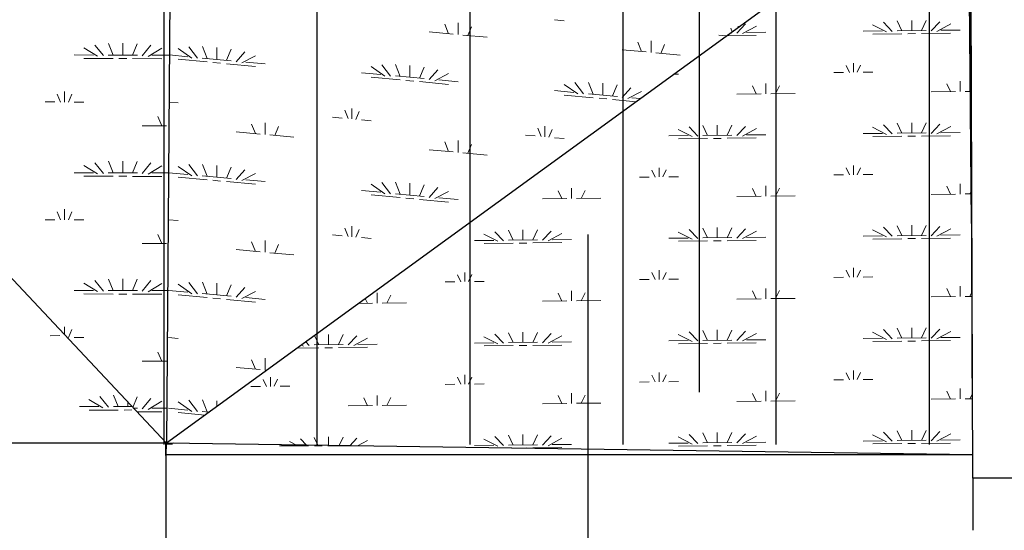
# Model space of a CAD drawing. Extents: x -805 to 3526, y -961 to 1039.
# Tile 120 of 256: x 297.76 to 300.97, y 32.31 to 33.98. Entities that reach past the tile are written whole.
import ezdxf

# ---------------------------------------------------------------- set-up
doc = ezdxf.new("R2010")
doc.units = 0
for name, pattern in [('_Ebene_', [4, 2, -1, 0, -1]), ('AUSGEZOGEN', [2, 1, 1]), ('VERDECKT2', [4.7625, 3.175, -1.5875])]:
    doc.linetypes.add(name, pattern=pattern)
doc.layers.get('0').update_dxf_attribs({"color": 251})
for name, color, linetype, lineweight in [('P-HP-Dorsten 2022 - Ansicht$0$VE22-087 - Bf_Dorsten-Hervest ModellRevit2021_rvt-1-Schnitt 8$0$A-FLOR', 192, 'Continuous', 9), ('P-HP-Dorsten 2022 - Ansicht$0$VE22-087 - Bf_Dorsten-Hervest ModellRevit2021_rvt-1-Schnitt 8$0$A-FLOR-PATT', 8, 'Continuous', 35), ('P-HP-Dorsten 2022 - Ansicht$0$VE22-087 - Bf_Dorsten-Hervest ModellRevit2021_rvt-1-Schnitt 8$0$A-WALL', 113, 'Continuous', 9), ('TTK-B-Bestand', 252, 'Continuous', 35), ('TTK-P-Treppe oben', 12, 'Continuous', 25), ('TTK-P-Treppe unten', 12, 'Continuous', 25)]:
    doc.layers.add(name, color=color, linetype=linetype, lineweight=lineweight)
for name, color, linetype in [('TTK-P-Bahnsteig', 12, 'Continuous'), ('TTK-P-Böschung', 140, 'Continuous'), ('TTK-P-PU', 12, 'Continuous'), ('TTK-P-TEXT', 12, 'AUSGEZOGEN')]:
    doc.layers.add(name, color=color, linetype=linetype)
doc.styles.add('AKG DIN 6776', font='AKG_DIN67.TTF')
doc.dimstyles.new('TTK$6', dxfattribs={"dimtxt": 2.5, "dimasz": 2.5, "dimexe": 3.5, "dimexo": 0.1, "dimgap": 1, "dimtad": 1, "dimzin": 0, "dimtxsty": 'AKG DIN 6776', "dimblk": 'OBLIQUE', "dimcen": -0.09, "dimdle": 3, "dimse1": 1, "dimse2": 1, "dimclrd": 256, "dimclre": 256, "dimclrt": 256, "dimadec": 3, "dimazin": 0, "dimtfac": 1, "dimtofl": 0, "dimtmove": 0, "dimatfit": 3, "dimldrblk": 'OBLIQUE', "dimfxl": 7, "dimfxlon": 1, "dimtolj": 1, "dimtzin": 0, "dimlwd": -1, "dimlwe": -1, "dimarcsym": 0})

# ---------------------------------------------------------------- blocks, each defined once
blk = doc.blocks.new('*D549')
at = {"layer": 'DEFPOINTS', "color": 0}
for p in [(1594.653, 36.7397), (1594.3062, 36.5752), (8.2233, 0)]:
    blk.add_point(p, dxfattribs=at)
at = {"layer": 'TTK-B-Bestand', "insert": (1594.1093, 36.9835), "char_height": 0.25, "attachment_point": 5, "style": 'AKG DIN 6776'}
blk.add_mtext('\\A1;36,588', dxfattribs=at)
blk = doc.blocks.new('_OBLIQUE')
at = {"color": 0, "linetype": 'ByBlock'}
blk.add_line((-0.5, -0.5), (0.5, 0.5), dxfattribs=at)
blk = doc.blocks.new('*D548')
at = {"layer": 'DEFPOINTS', "color": 0}
for p in [(1585.5366, 36.7706), (1585.0459, 36.614), (-0.8681, 0.0309)]:
    blk.add_point(p, dxfattribs=at)
at = {"layer": 'TTK-B-Bestand', "insert": (1585.0178, 37.0144), "char_height": 0.25, "attachment_point": 5, "style": 'AKG DIN 6776'}
blk.add_mtext('\\A1;36,621', dxfattribs=at)
blk = doc.blocks.new('*D547')
at = {"layer": 'DEFPOINTS', "color": 0}
for p in [(1244.5951, 35.6713), (1244.1853, 35.5313), (0, 0)]:
    blk.add_point(p, dxfattribs=at)
at = {"layer": 'TTK-P-Treppe unten', "insert": (1244.1389, 35.9152), "char_height": 0.25, "attachment_point": 5, "style": 'AKG DIN 6776', "bg_fill": 3, "box_fill_scale": 1.1, "bg_fill_color": 256, "bg_fill_true_color": 13158600, "bg_fill_transparency": 0}
blk.add_mtext('\\A1;35,53', dxfattribs=at)
blk = doc.blocks.new('*D546')
at = {"layer": 'DEFPOINTS', "color": 0}
for p in [(1248.9571, 37.4519), (1249.0816, 37.3335), (0, 0)]:
    blk.add_point(p, dxfattribs=at)
at = {"layer": 'TTK-P-Treppe unten', "insert": (1249.4133, 37.6958), "char_height": 0.25, "attachment_point": 5, "style": 'AKG DIN 6776'}
blk.add_mtext('\\A1;37,33', dxfattribs=at)
blk = doc.blocks.new('*D545')
at = {"layer": 'DEFPOINTS', "color": 0}
for p in [(1259.6018, 37.4765), (1259.6991, 37.3874), (0.198, 0.0396)]:
    blk.add_point(p, dxfattribs=at)
at = {"layer": 'TTK-P-Treppe unten', "insert": (1259.1455, 37.7204), "char_height": 0.25, "attachment_point": 5, "style": 'AKG DIN 6776'}
blk.add_mtext('\\A1;37,35', dxfattribs=at)
blk = doc.blocks.new('*D543')
at = {"layer": 'DEFPOINTS', "color": 0}
for p in [(859.6449, 36.5698), (860.128, 36.5698), (-0.7156, 0.0247)]:
    blk.add_point(p, dxfattribs=at)
at = {"layer": 'TTK-P-TEXT', "insert": (860.5843, 36.8136), "char_height": 0.25, "attachment_point": 5, "style": 'AKG DIN 6776'}
blk.add_mtext('\\A1;36,55', dxfattribs=at)
blk = doc.blocks.new('*D541')
at = {"layer": 'DEFPOINTS', "color": 0}
for p in [(868.7985, 36.6417), (869.2816, 36.6417), (8.438, 0.0966)]:
    blk.add_point(p, dxfattribs=at)
at = {"layer": 'TTK-B-Bestand', "insert": (869.7378, 36.8855), "char_height": 0.25, "attachment_point": 5, "style": 'AKG DIN 6776'}
blk.add_mtext('\\A1;36,55', dxfattribs=at)
blk = doc.blocks.new('*D540')
at = {"layer": 'DEFPOINTS', "color": 0}
for p in [(1239.4124, 37.4656), (1239.2481, 37.3256), (-4.9372, 1.7943)]:
    blk.add_point(p, dxfattribs=at)
at = {"layer": 'TTK-P-Treppe unten', "insert": (1238.8681, 37.7095), "char_height": 0.25, "attachment_point": 5, "style": 'AKG DIN 6776', "bg_fill": 3, "box_fill_scale": 1.1, "bg_fill_color": 256, "bg_fill_true_color": 13158600, "bg_fill_transparency": 0}
blk.add_mtext('\\A1;37,329', dxfattribs=at)
blk = doc.blocks.new('*D539')
at = {"layer": 'DEFPOINTS', "color": 0}
for p in [(303.4751, 35.7451), (303.9213, 35.7444), (0, 0)]:
    blk.add_point(p, dxfattribs=at)
at = {"layer": 'TTK-P-Treppe oben', "insert": (304.3775, 35.9883), "char_height": 0.25, "attachment_point": 5, "style": 'AKG DIN 6776'}
blk.add_mtext('\\A1;35,75', dxfattribs=at)
blk = doc.blocks.new('*D538')
at = {"layer": 'DEFPOINTS', "color": 0}
for p in [(1076.6395, 36.011), (1076.7895, 35.997), (0, 0)]:
    blk.add_point(p, dxfattribs=at)
at = {"layer": 'TTK-P-Treppe oben', "insert": (1076.1833, 36.2548), "char_height": 0.25, "attachment_point": 5, "style": 'AKG DIN 6776'}
blk.add_mtext('\\A1;36,00', dxfattribs=at)

msp = doc.modelspace()

# ---------------------------------------------------------------- dimensions: what is measured, and where the dimension line sits
at = {"layer": 'TTK-B-Bestand', "color": 251}
for feature_location, offset, origin, text, picture, middle in [((1585.0459, 36.614), (0.4461, 0.1576), (-0.8681, 0.0309), '36,621', '*D548', (1585.0178, 37.0144)), ((1594.3062, 36.5752), (0.2947, 0.1656), (8.2233, 0), '36,588', '*D549', (1594.1093, 36.9835))]:
    dim = msp.add_ordinate_dim(feature_location=feature_location, offset=offset, dtype=0, origin=origin, text=text, dimstyle='TTK$6', override={"dimscale": 0, "dimdec": 3, "dimtmove": 1, "dimfxlon": 0}, dxfattribs=at)
    dim.commit()
    dim.dimension.update_dxf_attribs({"geometry": picture, "text_midpoint": middle})

# ---------------------------------------------------------------- next in the draw order: dimensions: what is measured, and where the dimension line sits
at = {"layer": 'TTK-P-Treppe unten', "color": 251}
dim = msp.add_ordinate_dim(feature_location=(1244.1853, 35.5313), offset=(0.4098, 0.14), dtype=0, origin=(0, 0), dimstyle='TTK$6', override={"dimscale": 0, "dimtfill": 1}, dxfattribs=at)
dim.commit()
dim.dimension.update_dxf_attribs({"geometry": '*D547', "text_midpoint": (1244.1389, 35.9152)})

# ---------------------------------------------------------------- next in the draw order: linework, layer by layer
at = {"layer": 'P-HP-Dorsten 2022 - Ansicht$0$VE22-087 - Bf_Dorsten-Hervest ModellRevit2021_rvt-1-Schnitt 8$0$A-FLOR', "color": 251, "lineweight": 25}
for p, q in [((300.8721, 32.4803), (300.8564, 36.5672)), ((300.8564, 36.1172), (300.8696, 32.6683)), ((298.2546, 34.8691), (298.2375, 32.5953)), ((298.2375, 32.5953), (296.1793, 34.7805)), ((300.8564, 34.4995), (298.2375, 32.5953)), ((300.8672, 33.3124), (300.8564, 34.4995)), ((298.2365, 32.5569), (298.2375, 32.5953)), ((300.8705, 32.557), (298.2375, 32.5953)), ((300.8721, 32.4803), (300.8721, 32.3103)), ((301.4516, 32.4803), (300.8721, 32.4803))]:
    msp.add_line(p, q, dxfattribs=at)
at = {"layer": 'P-HP-Dorsten 2022 - Ansicht$0$VE22-087 - Bf_Dorsten-Hervest ModellRevit2021_rvt-1-Schnitt 8$0$A-FLOR-PATT', "color": 251, "linetype": 'Continuous', "lineweight": 9}
for p, q in [((299.5054, 33.9781), (299.537, 33.9752)), ((300.6402, 33.9428), (300.6248, 33.9751)), ((300.672, 33.9432), (300.672, 33.9767)), ((300.7037, 33.9435), (300.7191, 33.9762)), ((300.7354, 33.9422), (300.7638, 33.9725)), ((299.0955, 33.9391), (299.1743, 33.9318)), ((299.1585, 33.9332), (299.1463, 33.9642)), ((299.1901, 33.9303), (299.1901, 33.9688)), ((299.2216, 33.9274), (299.2339, 33.9561)), ((300.0859, 33.9393), (300.0813, 33.9509)), ((300.1005, 33.9349), (300.1289, 33.9652)), ((300.1046, 33.9529), (300.1046, 33.9573)), ((300.1196, 33.9335), (300.1645, 33.9577)), ((300.5132, 33.9414), (300.5767, 33.9421)), ((300.5894, 33.9389), (300.5445, 33.9621)), ((300.6085, 33.9408), (300.5801, 33.9704)), ((300.6243, 33.9427), (300.7196, 33.9438)), ((300.7545, 33.9408), (300.7994, 33.965)), ((300.7672, 33.9443), (300.8307, 33.945)), ((299.2058, 33.9289), (299.2847, 33.9216)), ((299.8208, 33.8719), (299.8208, 33.9104)), ((300.0416, 33.9285), (300.0677, 33.926)), ((300.0688, 33.9262), (300.164, 33.9273)), ((300.082, 33.9364), (300.0846, 33.9365)), ((300.1323, 33.937), (300.1958, 33.9377)), ((300.545, 33.9317), (300.6402, 33.9328)), ((300.6593, 33.933), (300.6846, 33.9333)), ((300.7037, 33.9335), (300.799, 33.9346)), ((298.0121, 33.8597), (297.9671, 33.887)), ((298.0311, 33.8615), (298.0027, 33.8959)), ((298.0629, 33.8634), (298.0475, 33.9007)), ((298.0946, 33.8633), (298.0946, 33.9017)), ((298.1263, 33.8631), (298.1417, 33.9004)), ((298.1581, 33.8611), (298.1865, 33.8955)), ((298.1771, 33.8592), (298.222, 33.8863)), ((298.3197, 33.8531), (298.2751, 33.8845)), ((298.3386, 33.8532), (298.3103, 33.8902)), ((298.3701, 33.8522), (298.3548, 33.891)), ((298.4016, 33.8493), (298.4016, 33.8878)), ((298.4332, 33.8464), (298.4485, 33.8823)), ((299.7262, 33.8807), (299.805, 33.8734)), ((299.7893, 33.8748), (299.777, 33.9058)), ((299.8524, 33.869), (299.8646, 33.8977)), ((297.9358, 33.8637), (297.9993, 33.8635)), ((297.9676, 33.852), (298.0628, 33.8518)), ((298.047, 33.8634), (298.1422, 33.8631)), ((298.0819, 33.8518), (298.1073, 33.8517)), ((298.1263, 33.8516), (298.2216, 33.8514)), ((298.1898, 33.863), (298.247, 33.8629)), ((298.247, 33.8637), (298.307, 33.8581)), ((298.2755, 33.8495), (298.3701, 33.8407)), ((298.3543, 33.8537), (298.4489, 33.845)), ((298.4647, 33.8416), (298.4929, 33.8735)), ((298.4836, 33.8379), (298.5282, 33.8609)), ((299.8366, 33.8705), (299.9154, 33.8632)), ((298.389, 33.839), (298.4143, 33.8366)), ((298.4332, 33.8349), (298.5278, 33.8261)), ((298.4962, 33.8406), (298.5593, 33.8347)), ((298.9504, 33.7947), (298.9058, 33.8261)), ((298.9693, 33.7948), (298.9411, 33.8319)), ((299.0008, 33.7938), (298.9855, 33.8326)), ((299.0324, 33.7909), (299.0324, 33.8294)), ((299.0639, 33.788), (299.0792, 33.8239)), ((299.0955, 33.7832), (299.1237, 33.8151)), ((300.4688, 33.8069), (300.458, 33.8296)), ((300.4815, 33.8071), (300.4815, 33.8372)), ((300.4942, 33.8072), (300.505, 33.8301)), ((298.8747, 33.8056), (298.9378, 33.7997)), ((298.9062, 33.7911), (299.0008, 33.7823)), ((298.9851, 33.7953), (299.0797, 33.7866)), ((299.0198, 33.7806), (299.045, 33.7782)), ((299.1144, 33.7795), (299.159, 33.8026)), ((299.127, 33.7822), (299.1901, 33.7764)), ((299.8949, 33.8004), (299.91, 33.8005)), ((300.418, 33.8064), (300.4497, 33.8067)), ((300.5132, 33.8075), (300.545, 33.8078)), ((299.0639, 33.7765), (299.1585, 33.7677)), ((299.5054, 33.7472), (299.5685, 33.7413)), ((299.5811, 33.7363), (299.5365, 33.7677)), ((299.6, 33.7364), (299.5718, 33.7735)), ((299.6316, 33.7354), (299.6163, 33.7742)), ((299.6631, 33.7326), (299.6631, 33.771)), ((299.6947, 33.7296), (299.71, 33.7656)), ((299.7262, 33.7248), (299.7544, 33.7567)), ((300.164, 33.7365), (300.1517, 33.7623)), ((300.1958, 33.7369), (300.1958, 33.7703)), ((300.2275, 33.7372), (300.2398, 33.7633)), ((300.799, 33.7438), (300.7866, 33.7696)), ((300.8307, 33.7441), (300.8307, 33.7776)), ((300.8624, 33.7445), (300.8633, 33.7462)), ((297.8914, 33.7099), (297.8806, 33.7361)), ((297.9041, 33.7099), (297.9041, 33.7445)), ((297.9168, 33.7098), (297.9276, 33.7359)), ((299.537, 33.7327), (299.6316, 33.7239)), ((299.6158, 33.7369), (299.7104, 33.7282)), ((299.6505, 33.7222), (299.6757, 33.7198)), ((299.6947, 33.7181), (299.7719, 33.7109)), ((299.7451, 33.7211), (299.7897, 33.7442)), ((299.7577, 33.7238), (299.786, 33.7212)), ((300.1005, 33.7358), (300.1799, 33.7367)), ((300.2116, 33.737), (300.291, 33.7379)), ((300.7355, 33.7431), (300.8148, 33.744)), ((300.8466, 33.7443), (300.8633, 33.7445)), ((297.8406, 33.71), (297.8723, 33.71)), ((297.9358, 33.7098), (297.9676, 33.7097)), ((298.2459, 33.7098), (298.2755, 33.7071)), ((298.8305, 33.6556), (298.8198, 33.6828)), ((298.8432, 33.6545), (298.8432, 33.6891)), ((298.2216, 33.6322), (298.2093, 33.6621)), ((298.7801, 33.6603), (298.8116, 33.6574)), ((298.8558, 33.6533), (298.8665, 33.6785)), ((298.8747, 33.6516), (298.9062, 33.6487)), ((298.1581, 33.6323), (298.2375, 33.6321)), ((298.5278, 33.6067), (298.5155, 33.6377)), ((298.5593, 33.6038), (298.5593, 33.6423)), ((298.5909, 33.6009), (298.6031, 33.6296)), ((299.4613, 33.5973), (299.4506, 33.6244)), ((299.4739, 33.5961), (299.4739, 33.6308)), ((299.4865, 33.5949), (299.4972, 33.6201)), ((299.9545, 33.5968), (299.9096, 33.6199)), ((299.9735, 33.5987), (299.9451, 33.6283)), ((300.0053, 33.6007), (299.9899, 33.633)), ((300.037, 33.6011), (300.037, 33.6346)), ((300.0688, 33.6014), (300.0842, 33.6341)), ((300.1005, 33.6001), (300.1289, 33.6304)), ((300.1196, 33.5987), (300.1645, 33.6229)), ((300.5894, 33.6041), (300.5445, 33.6272)), ((300.6085, 33.606), (300.5801, 33.6356)), ((300.6402, 33.608), (300.6248, 33.6403)), ((300.672, 33.6084), (300.672, 33.6419)), ((300.7037, 33.6087), (300.7191, 33.6414)), ((300.7354, 33.6074), (300.7638, 33.6377)), ((300.7545, 33.606), (300.7994, 33.6301)), ((298.4647, 33.6126), (298.5436, 33.6053)), ((298.5751, 33.6023), (298.6539, 33.595)), ((299.4108, 33.602), (299.4424, 33.599)), ((299.5054, 33.5932), (299.537, 33.5903)), ((299.8783, 33.5993), (299.9418, 33.6)), ((299.91, 33.5896), (300.0053, 33.5907)), ((299.9894, 33.6006), (300.0846, 33.6017)), ((300.0243, 33.5909), (300.0497, 33.5912)), ((300.0688, 33.5914), (300.164, 33.5925)), ((300.1323, 33.6022), (300.1958, 33.6029)), ((300.5132, 33.6066), (300.5767, 33.6073)), ((300.545, 33.5969), (300.6402, 33.598)), ((300.6243, 33.6078), (300.7196, 33.6089)), ((300.6593, 33.5982), (300.6846, 33.5985)), ((300.7037, 33.5987), (300.799, 33.5998)), ((300.7672, 33.6095), (300.8307, 33.6102)), ((299.0955, 33.5542), (299.1743, 33.5469)), ((299.1585, 33.5483), (299.1463, 33.5793)), ((299.1901, 33.5454), (299.1901, 33.5839)), ((299.2216, 33.5425), (299.2339, 33.5712)), ((299.2058, 33.544), (299.2847, 33.5367)), ((298.012, 33.475), (297.9671, 33.5023)), ((298.0311, 33.4768), (298.0027, 33.5113)), ((298.0629, 33.4787), (298.0475, 33.5161)), ((298.0946, 33.4786), (298.0946, 33.5171)), ((298.1263, 33.4785), (298.1417, 33.5158)), ((298.1581, 33.4765), (298.1865, 33.5108)), ((298.1771, 33.4746), (298.222, 33.5017)), ((298.3196, 33.4682), (298.275, 33.4996)), ((298.3386, 33.4683), (298.3103, 33.5053)), ((298.3701, 33.4673), (298.3548, 33.5061)), ((298.4016, 33.4644), (298.4016, 33.5029)), ((298.4332, 33.4615), (298.4485, 33.4974)), ((299.8465, 33.465), (299.8465, 33.4951)), ((300.4688, 33.4721), (300.458, 33.4947)), ((300.4815, 33.4723), (300.4815, 33.5024)), ((300.4942, 33.4724), (300.505, 33.4953)), ((297.9358, 33.479), (297.9993, 33.4789)), ((297.9676, 33.4674), (298.0628, 33.4672)), ((298.047, 33.4787), (298.1422, 33.4785)), ((298.0819, 33.4671), (298.1073, 33.4671)), ((298.1263, 33.467), (298.2216, 33.4668)), ((298.1898, 33.4784), (298.2441, 33.4783)), ((298.2441, 33.479), (298.307, 33.4732)), ((298.2755, 33.4646), (298.3701, 33.4558)), ((298.3543, 33.4688), (298.4489, 33.4601)), ((298.4647, 33.4567), (298.4929, 33.4886)), ((298.4836, 33.453), (298.5282, 33.476)), ((299.7831, 33.4643), (299.8148, 33.4646)), ((299.8338, 33.4648), (299.8231, 33.4875)), ((299.8592, 33.4651), (299.87, 33.488)), ((299.8783, 33.4654), (299.91, 33.4657)), ((300.418, 33.4716), (300.4497, 33.4719)), ((300.5132, 33.4726), (300.545, 33.473)), ((298.389, 33.4541), (298.4143, 33.4517)), ((298.4332, 33.45), (298.5278, 33.4412)), ((298.4962, 33.4557), (298.5593, 33.4498)), ((298.9504, 33.4098), (298.9058, 33.4412)), ((298.9693, 33.4099), (298.9411, 33.447)), ((299.0008, 33.4089), (298.9855, 33.4477)), ((299.0324, 33.406), (299.0324, 33.4445)), ((299.0639, 33.4031), (299.0792, 33.439)), ((299.0955, 33.3983), (299.1237, 33.4302)), ((299.5608, 33.3947), (299.5608, 33.4282)), ((300.164, 33.4017), (300.1517, 33.4275)), ((300.1958, 33.402), (300.1958, 33.4355)), ((300.2275, 33.4024), (300.2398, 33.4285)), ((300.799, 33.409), (300.7866, 33.4348)), ((300.8307, 33.4093), (300.8307, 33.4428)), ((298.8747, 33.4207), (298.9378, 33.4148)), ((298.9062, 33.4062), (299.0008, 33.3974)), ((298.9851, 33.4104), (299.0797, 33.4017)), ((299.0198, 33.3957), (299.045, 33.3933)), ((299.1144, 33.3946), (299.159, 33.4177)), ((299.127, 33.3973), (299.1901, 33.3915)), ((299.4656, 33.3937), (299.5449, 33.3946)), ((299.5291, 33.3944), (299.5167, 33.4202)), ((299.5767, 33.3949), (299.6561, 33.3958)), ((299.5926, 33.3951), (299.6049, 33.4212)), ((300.1005, 33.4009), (300.1799, 33.4019)), ((300.2116, 33.4022), (300.291, 33.4031)), ((300.7355, 33.4082), (300.8148, 33.4091)), ((300.8466, 33.4095), (300.8663, 33.4097)), ((300.8624, 33.4097), (300.8662, 33.4177)), ((299.0639, 33.3916), (299.1585, 33.3828)), ((297.8914, 33.3253), (297.8806, 33.3515)), ((297.9041, 33.3253), (297.9041, 33.3599)), ((297.9168, 33.3252), (297.9276, 33.3513)), ((297.8406, 33.3254), (297.8723, 33.3253)), ((297.9358, 33.3252), (297.9676, 33.3251)), ((298.244, 33.3251), (298.2755, 33.3222)), ((298.8305, 33.2707), (298.8198, 33.2979)), ((298.8432, 33.2696), (298.8432, 33.3042)), ((300.0053, 33.2659), (299.9899, 33.2982)), ((300.037, 33.2663), (300.037, 33.2998)), ((300.0688, 33.2666), (300.0842, 33.2993)), ((300.6085, 33.2712), (300.5801, 33.3008)), ((300.6402, 33.2732), (300.6248, 33.3055)), ((300.672, 33.2736), (300.672, 33.3071)), ((300.7037, 33.2739), (300.7191, 33.3066)), ((300.7355, 33.2726), (300.7638, 33.3029)), ((298.2216, 33.2475), (298.2093, 33.2774)), ((298.7801, 33.2755), (298.8116, 33.2725)), ((298.8558, 33.2684), (298.8665, 33.2936)), ((298.8747, 33.2667), (298.9062, 33.2638)), ((299.3195, 33.2547), (299.2746, 33.2778)), ((299.3386, 33.2566), (299.3102, 33.2862)), ((299.3703, 33.2586), (299.3549, 33.2909)), ((299.4021, 33.259), (299.4021, 33.2925)), ((299.4338, 33.2593), (299.4492, 33.292)), ((299.4656, 33.258), (299.494, 33.2883)), ((299.4846, 33.2566), (299.5295, 33.2807)), ((299.8783, 33.2645), (299.9418, 33.2652)), ((299.9545, 33.262), (299.9096, 33.2851)), ((299.9735, 33.2639), (299.9451, 33.2935)), ((299.9894, 33.2657), (300.0846, 33.2668)), ((300.1005, 33.2653), (300.1289, 33.2956)), ((300.1196, 33.2639), (300.1645, 33.288)), ((300.1323, 33.2674), (300.1958, 33.2681)), ((300.5132, 33.2718), (300.5767, 33.2725)), ((300.5894, 33.2693), (300.5445, 33.2924)), ((300.6243, 33.273), (300.7196, 33.2741)), ((300.6593, 33.2634), (300.6846, 33.2637)), ((300.7037, 33.2639), (300.799, 33.265)), ((300.7545, 33.2711), (300.7994, 33.2953)), ((300.7672, 33.2747), (300.8307, 33.2754)), ((298.1581, 33.2477), (298.2375, 33.2475)), ((298.5278, 33.2218), (298.5155, 33.2528)), ((298.5593, 33.2189), (298.5593, 33.2574)), ((298.5909, 33.216), (298.6031, 33.2447)), ((299.2433, 33.2572), (299.3068, 33.2579)), ((299.2751, 33.2475), (299.3703, 33.2486)), ((299.3545, 33.2585), (299.4497, 33.2595)), ((299.3894, 33.2488), (299.4148, 33.2491)), ((299.4338, 33.2493), (299.5291, 33.2504)), ((299.4973, 33.2601), (299.5608, 33.2608)), ((299.91, 33.2548), (300.0053, 33.2559)), ((300.0243, 33.2561), (300.0497, 33.2564)), ((300.0688, 33.2566), (300.164, 33.2577)), ((300.545, 33.2621), (300.6402, 33.2632)), ((298.4647, 33.2277), (298.5436, 33.2204)), ((298.5751, 33.2174), (298.6539, 33.2102)), ((300.4815, 33.1375), (300.4815, 33.1676)), ((299.1989, 33.1227), (299.1881, 33.1454)), ((299.2116, 33.1229), (299.2116, 33.153)), ((299.2243, 33.123), (299.2351, 33.1459)), ((299.8338, 33.13), (299.8231, 33.1526)), ((299.8465, 33.1302), (299.8465, 33.1603)), ((299.8592, 33.1303), (299.87, 33.1531)), ((300.418, 33.1367), (300.4497, 33.1371)), ((300.4688, 33.1373), (300.458, 33.1599)), ((300.4942, 33.1376), (300.505, 33.1604)), ((300.5132, 33.1378), (300.545, 33.1382)), ((298.012, 33.0904), (297.9671, 33.1177)), ((298.0311, 33.0922), (298.0027, 33.1267)), ((298.0629, 33.0941), (298.0475, 33.1314)), ((298.0946, 33.094), (298.0946, 33.1325)), ((298.1263, 33.0939), (298.1417, 33.1311)), ((298.1581, 33.0919), (298.1865, 33.1262)), ((298.1771, 33.09), (298.222, 33.1171)), ((298.3196, 33.0833), (298.275, 33.1147)), ((298.3386, 33.0834), (298.3104, 33.1204)), ((298.3701, 33.0824), (298.3548, 33.1212)), ((298.4016, 33.0795), (298.4016, 33.118)), ((298.4332, 33.0766), (298.4485, 33.1125)), ((298.4647, 33.0718), (298.4929, 33.1037)), ((299.1481, 33.1222), (299.1799, 33.1225)), ((299.2434, 33.1233), (299.2751, 33.1236)), ((299.7831, 33.1295), (299.8148, 33.1298)), ((299.8783, 33.1305), (299.91, 33.1309)), ((300.8307, 33.0745), (300.8307, 33.108)), ((297.9358, 33.0944), (297.9993, 33.0942)), ((297.9676, 33.0828), (298.0628, 33.0825)), ((298.047, 33.0941), (298.1422, 33.0939)), ((298.0819, 33.0825), (298.1073, 33.0824)), ((298.1263, 33.0824), (298.2216, 33.0821)), ((298.1898, 33.0938), (298.2412, 33.0936)), ((298.244, 33.0941), (298.307, 33.0883)), ((298.2755, 33.0797), (298.3701, 33.0709)), ((298.3543, 33.0839), (298.4489, 33.0752)), ((298.4836, 33.0681), (298.5282, 33.0911)), ((298.4962, 33.0708), (298.5593, 33.0649)), ((298.9259, 33.0526), (298.9259, 33.0861)), ((298.9576, 33.053), (298.97, 33.0791)), ((299.5291, 33.0596), (299.5167, 33.0854)), ((299.5608, 33.0599), (299.5608, 33.0934)), ((299.5926, 33.0603), (299.6049, 33.0864)), ((300.164, 33.0669), (300.1517, 33.0927)), ((300.1958, 33.0672), (300.1958, 33.1007)), ((300.2275, 33.0675), (300.2398, 33.0937)), ((300.7355, 33.0734), (300.8148, 33.0743)), ((300.799, 33.0741), (300.7866, 33.1)), ((300.8466, 33.0747), (300.8681, 33.0749)), ((300.8625, 33.0748), (300.868, 33.0867)), ((298.389, 33.0692), (298.4143, 33.0668)), ((298.4332, 33.0651), (298.5278, 33.0563)), ((298.8655, 33.052), (298.91, 33.0525)), ((298.8941, 33.0523), (298.8869, 33.0675)), ((298.9417, 33.0528), (299.0211, 33.0537)), ((299.4656, 33.0588), (299.5449, 33.0598)), ((299.5767, 33.0601), (299.6561, 33.061)), ((300.1005, 33.0661), (300.1799, 33.067)), ((300.2116, 33.0674), (300.291, 33.0683)), ((297.9041, 32.9493), (297.9041, 32.9752)), ((297.8573, 32.9463), (297.8891, 32.9464)), ((297.9168, 32.9405), (297.9276, 32.9666)), ((298.7354, 32.9165), (298.7209, 32.9468)), ((298.7671, 32.9169), (298.7671, 32.9504)), ((298.7989, 32.9172), (298.8143, 32.9499)), ((298.8306, 32.9159), (298.859, 32.9462)), ((299.3195, 32.9199), (299.2746, 32.943)), ((299.3386, 32.9218), (299.3102, 32.9514)), ((299.3703, 32.9238), (299.3549, 32.9561)), ((299.4021, 32.9242), (299.4021, 32.9577)), ((299.4338, 32.9245), (299.4492, 32.9572)), ((299.4656, 32.9232), (299.494, 32.9535)), ((299.4846, 32.9217), (299.5295, 32.9459)), ((299.9545, 32.9272), (299.9096, 32.9503)), ((299.9735, 32.9291), (299.9451, 32.9587)), ((300.0053, 32.9311), (299.9899, 32.9634)), ((300.037, 32.9315), (300.037, 32.965)), ((300.0688, 32.9318), (300.0842, 32.9645)), ((300.1005, 32.9305), (300.1289, 32.9608)), ((300.1196, 32.929), (300.1645, 32.9532)), ((300.5894, 32.9344), (300.5445, 32.9576)), ((300.6085, 32.9364), (300.5801, 32.966)), ((300.6402, 32.9384), (300.6248, 32.9707)), ((300.672, 32.9388), (300.672, 32.9722)), ((300.7037, 32.9391), (300.7191, 32.9718)), ((300.7355, 32.9378), (300.7638, 32.9681)), ((300.7545, 32.9363), (300.7994, 32.9605)), ((297.9358, 32.9405), (297.9676, 32.9405)), ((298.244, 32.9402), (298.2755, 32.9373)), ((298.6846, 32.9126), (298.6783, 32.9158)), ((298.7036, 32.9145), (298.6925, 32.9262)), ((298.7195, 32.9164), (298.8148, 32.9174)), ((298.8497, 32.9144), (298.8946, 32.9386)), ((298.8624, 32.918), (298.9259, 32.9187)), ((299.2433, 32.9224), (299.3068, 32.9231)), ((299.2751, 32.9127), (299.3703, 32.9138)), ((299.3545, 32.9236), (299.4497, 32.9247)), ((299.3894, 32.914), (299.4148, 32.9143)), ((299.4338, 32.9145), (299.5291, 32.9156)), ((299.4973, 32.9253), (299.5608, 32.926)), ((299.8783, 32.9297), (299.9418, 32.9304)), ((299.91, 32.92), (300.0053, 32.9211)), ((299.9894, 32.9309), (300.0846, 32.932)), ((300.0243, 32.9213), (300.0497, 32.9216)), ((300.0688, 32.9218), (300.164, 32.9229)), ((300.1323, 32.9326), (300.1958, 32.9333)), ((300.5132, 32.9369), (300.5767, 32.9377)), ((300.545, 32.9273), (300.6402, 32.9284)), ((300.6243, 32.9382), (300.7196, 32.9393)), ((300.6593, 32.9286), (300.6846, 32.9289)), ((300.7037, 32.9291), (300.799, 32.9302)), ((300.7672, 32.9399), (300.8307, 32.9406)), ((298.2216, 32.8629), (298.2093, 32.8928)), ((298.6643, 32.9057), (298.7354, 32.9065)), ((298.7544, 32.9067), (298.7798, 32.907)), ((298.7989, 32.9072), (298.8941, 32.9083)), ((298.1581, 32.863), (298.2375, 32.8628)), ((298.5278, 32.8369), (298.5155, 32.8679)), ((298.5593, 32.834), (298.5593, 32.8725)), ((298.4647, 32.8428), (298.5436, 32.8355)), ((299.2116, 32.7881), (299.2116, 32.8182)), ((299.8338, 32.7952), (299.8231, 32.8178)), ((299.8465, 32.7954), (299.8465, 32.8255)), ((299.8592, 32.7955), (299.87, 32.8183)), ((300.4688, 32.8025), (300.458, 32.8251)), ((300.4815, 32.8027), (300.4815, 32.8328)), ((300.4942, 32.8028), (300.505, 32.8256)), ((298.564, 32.7806), (298.5532, 32.8033)), ((298.5767, 32.7808), (298.5767, 32.8109)), ((298.5894, 32.7809), (298.6001, 32.8037)), ((298.6084, 32.7812), (298.6402, 32.7815)), ((299.1481, 32.7873), (299.1799, 32.7877)), ((299.1989, 32.7879), (299.1881, 32.8105)), ((299.2243, 32.7882), (299.2351, 32.811)), ((299.2434, 32.7884), (299.2751, 32.7888)), ((299.7831, 32.7946), (299.8148, 32.795)), ((299.8783, 32.7957), (299.91, 32.7961)), ((300.418, 32.8019), (300.4497, 32.8023)), ((300.5132, 32.803), (300.545, 32.8034)), ((298.0796, 32.7149), (298.0642, 32.7524)), ((298.5132, 32.7801), (298.5449, 32.7804)), ((298.9259, 32.7178), (298.9259, 32.7513)), ((299.5291, 32.7248), (299.5167, 32.7506)), ((299.5608, 32.7251), (299.5608, 32.7586)), ((299.5926, 32.7254), (299.6049, 32.7516)), ((300.164, 32.732), (300.1517, 32.7579)), ((300.1958, 32.7324), (300.1958, 32.7659)), ((300.2275, 32.7327), (300.2398, 32.7589)), ((300.799, 32.7393), (300.7866, 32.7652)), ((300.8307, 32.7397), (300.8307, 32.7732)), ((300.8625, 32.74), (300.8693, 32.7546)), ((298.0288, 32.7109), (297.9839, 32.7382)), ((298.0478, 32.7129), (298.0194, 32.7474)), ((298.0946, 32.747), (298.0946, 32.7478)), ((298.1114, 32.7151), (298.1114, 32.7292)), ((298.1275, 32.7121), (298.1417, 32.7465)), ((298.1581, 32.7072), (298.1865, 32.7416)), ((298.1771, 32.7053), (298.222, 32.7324)), ((298.3196, 32.6984), (298.275, 32.7298)), ((298.3386, 32.6985), (298.3104, 32.7355)), ((298.3701, 32.6975), (298.3548, 32.7363)), ((298.4016, 32.7147), (298.4016, 32.7331)), ((298.8306, 32.7167), (298.91, 32.7177)), ((298.8941, 32.7175), (298.8818, 32.7433)), ((298.9417, 32.718), (299.0211, 32.7189)), ((298.9576, 32.7181), (298.97, 32.7443)), ((299.4656, 32.724), (299.5449, 32.7249)), ((299.5767, 32.7253), (299.6561, 32.7262)), ((300.1005, 32.7313), (300.1799, 32.7322)), ((300.2116, 32.7326), (300.291, 32.7335)), ((300.7355, 32.7386), (300.8148, 32.7395)), ((300.8466, 32.7399), (300.8694, 32.7401)), ((297.9526, 32.7146), (298.0161, 32.7148)), ((297.9843, 32.7031), (298.0796, 32.7034)), ((298.0637, 32.7149), (298.1247, 32.7151)), ((298.0986, 32.7034), (298.124, 32.7035)), ((298.1301, 32.7093), (298.1422, 32.7092)), ((298.141, 32.6977), (298.2216, 32.6975)), ((298.1898, 32.7091), (298.2383, 32.709)), ((298.244, 32.7092), (298.307, 32.7034)), ((298.2755, 32.6948), (298.3631, 32.6867)), ((298.3543, 32.699), (298.3772, 32.6969)), ((299.3703, 32.589), (299.3549, 32.6213)), ((299.4021, 32.5894), (299.4021, 32.6229)), ((299.4338, 32.5897), (299.4492, 32.6224)), ((299.9735, 32.5943), (299.9451, 32.6239)), ((300.0053, 32.5963), (299.9899, 32.6286)), ((300.037, 32.5967), (300.037, 32.6301)), ((300.0688, 32.597), (300.0842, 32.6296)), ((300.1005, 32.5957), (300.1289, 32.626)), ((300.5894, 32.5996), (300.5445, 32.6228)), ((300.6085, 32.6016), (300.5801, 32.6312)), ((300.6402, 32.6036), (300.6248, 32.6359)), ((300.672, 32.604), (300.672, 32.6374)), ((300.7037, 32.6043), (300.7191, 32.6369)), ((300.7355, 32.603), (300.7638, 32.6333)), ((300.7545, 32.6015), (300.7994, 32.6257)), ((298.2374, 32.5923), (298.2569, 32.5922)), ((298.2569, 32.595), (298.2596, 32.5965)), ((298.6625, 32.5891), (298.6397, 32.6009)), ((298.6951, 32.5887), (298.6753, 32.6093)), ((298.7323, 32.5881), (298.72, 32.614)), ((298.7671, 32.5876), (298.7671, 32.6156)), ((298.8011, 32.5871), (298.8143, 32.6151)), ((298.8358, 32.5866), (298.859, 32.6114)), ((298.8619, 32.5862), (298.8946, 32.6038)), ((299.2433, 32.5876), (299.3068, 32.5883)), ((299.3195, 32.5851), (299.2746, 32.6082)), ((299.3386, 32.587), (299.3102, 32.6166)), ((299.3545, 32.5888), (299.4497, 32.5899)), ((299.4656, 32.5884), (299.494, 32.6187)), ((299.4846, 32.5869), (299.5295, 32.6111)), ((299.4973, 32.5905), (299.5608, 32.5912)), ((299.8783, 32.5948), (299.9418, 32.5956)), ((299.9545, 32.5923), (299.9096, 32.6155)), ((299.9894, 32.5961), (300.0846, 32.5972)), ((300.0688, 32.587), (300.164, 32.5881)), ((300.1196, 32.5942), (300.1645, 32.6184)), ((300.1323, 32.5978), (300.1958, 32.5985)), ((300.5132, 32.6021), (300.5767, 32.6029)), ((300.545, 32.5925), (300.6402, 32.5935)), ((300.6243, 32.6034), (300.7196, 32.6045)), ((300.6593, 32.5938), (300.6846, 32.5941)), ((300.7037, 32.5943), (300.799, 32.5954)), ((300.7672, 32.605), (300.8307, 32.6058)), ((298.6062, 32.5869), (298.7014, 32.5866)), ((298.7205, 32.5866), (298.7459, 32.5865)), ((298.7649, 32.5865), (298.8602, 32.5862)), ((299.3647, 32.5789), (299.3703, 32.579)), ((299.3894, 32.5792), (299.4148, 32.5795)), ((299.4338, 32.5797), (299.5291, 32.5808)), ((299.91, 32.5852), (300.0053, 32.5863)), ((300.0243, 32.5865), (300.0497, 32.5868))]:
    msp.add_line(p, q, dxfattribs=at)
at = {"layer": 'P-HP-Dorsten 2022 - Ansicht$0$VE22-087 - Bf_Dorsten-Hervest ModellRevit2021_rvt-1-Schnitt 8$0$A-WALL', "color": 251, "lineweight": 25}
for p, q in [((298.2357, 32.5953), (294.0614, 32.5953)), ((298.2357, 32.5569), (298.2357, 32.5953)), ((298.2357, 32.5953), (298.2375, 32.5953)), ((298.233, 32.5569), (298.2348, 32.5569)), ((300.8718, 32.5569), (298.2348, 32.5569)), ((298.2348, 32.5569), (298.2348, 31.0553))]:
    msp.add_line(p, q, dxfattribs=at)
at = {"layer": 'TTK-P-Bahnsteig', "color": 251, "linetype": '_Ebene_'}
msp.add_line((299.6147, 31.2769), (299.6147, 44.5202), dxfattribs=at)

# ---------------------------------------------------------------- next in the draw order: dimensions: what is measured, and where the dimension line sits
at = {"layer": 'TTK-B-Bestand', "color": 251}
dim = msp.add_ordinate_dim(feature_location=(868.7985, 36.6417), offset=(0.4831, 0), dtype=0, origin=(8.438, 0.0966), dimstyle='TTK$6', override={"dimscale": 0, "dimfxlon": 0}, dxfattribs=at)
dim.commit()
dim.dimension.update_dxf_attribs({"geometry": '*D541', "text_midpoint": (869.7378, 36.8855)})
at = {"layer": 'TTK-P-TEXT', "color": 251}
dim = msp.add_ordinate_dim(feature_location=(859.6449, 36.5698), offset=(0.4831, 0), dtype=0, origin=(-0.7156, 0.0247), dimstyle='TTK$6', override={"dimscale": 0, "dimfxlon": 0}, dxfattribs=at)
dim.commit()
dim.dimension.update_dxf_attribs({"geometry": '*D543', "text_midpoint": (860.5843, 36.8136)})
at = {"layer": 'TTK-P-Treppe unten', "color": 251}
for feature_location, offset, origin, picture, middle in [((1259.6991, 37.3874), (-0.0973, 0.0891), (0.198, 0.0396), '*D545', (1259.1455, 37.7204)), ((1249.0816, 37.3335), (-0.1245, 0.1184), (0, 0), '*D546', (1249.4133, 37.6958))]:
    dim = msp.add_ordinate_dim(feature_location=feature_location, offset=offset, dtype=0, origin=origin, dimstyle='TTK$6', override={"dimscale": 0}, dxfattribs=at)
    dim.commit()
    dim.dimension.update_dxf_attribs({"geometry": picture, "text_midpoint": middle})

# ---------------------------------------------------------------- next in the draw order: dimensions: what is measured, and where the dimension line sits
dim = msp.add_ordinate_dim(feature_location=(1239.2481, 37.3256), offset=(0.1119, 0.1412), dtype=0, origin=(-4.9372, 1.7943), text='37,329', dimstyle='TTK$6', override={"dimscale": 0, "dimtfill": 1}, dxfattribs=at)
dim.commit()
dim.dimension.update_dxf_attribs({"geometry": '*D540', "text_midpoint": (1238.8681, 37.7095)})

# ---------------------------------------------------------------- next in the draw order: linework, layer by layer
at = {"layer": 'TTK-P-Bahnsteig', "color": 251}
msp.add_circle((473.7851, 39.1322), 1000, dxfattribs=at)
at = {"layer": 'TTK-P-Böschung', "color": 251}
for p, q in [((298.2287, 35.8954), (298.2287, 32.5911)), ((298.7287, 35.8952), (298.7287, 32.5911)), ((299.2287, 35.895), (299.2287, 32.5911)), ((299.7287, 35.7172), (299.7287, 32.5911)), ((300.2287, 35.3839), (300.2287, 32.5911)), ((300.7287, 35.2172), (300.7287, 32.5911))]:
    msp.add_line(p, q, dxfattribs=at)
at = {"layer": 'TTK-P-PU', "color": 251, "linetype": 'VERDECKT2', "ltscale": 0.5}
msp.add_line((299.9772, 34.3497), (299.9772, 30.4311), dxfattribs=at)

# ---------------------------------------------------------------- next in the draw order: dimensions: what is measured, and where the dimension line sits
at = {"layer": 'TTK-P-Treppe oben', "color": 251}
for feature_location, offset, picture, middle in [((1076.7895, 35.997), (-0.15, 0.014), '*D538', (1076.1833, 36.2548)), ((303.4751, 35.7451), (0.4462, -0.0007), '*D539', (304.3775, 35.9883))]:
    dim = msp.add_ordinate_dim(feature_location=feature_location, offset=offset, dtype=0, origin=(0, 0), dimstyle='TTK$6', override={"dimscale": 0}, dxfattribs=at)
    dim.commit()
    dim.dimension.update_dxf_attribs({"geometry": picture, "text_midpoint": middle})

doc.saveas('drawing.dxf')
